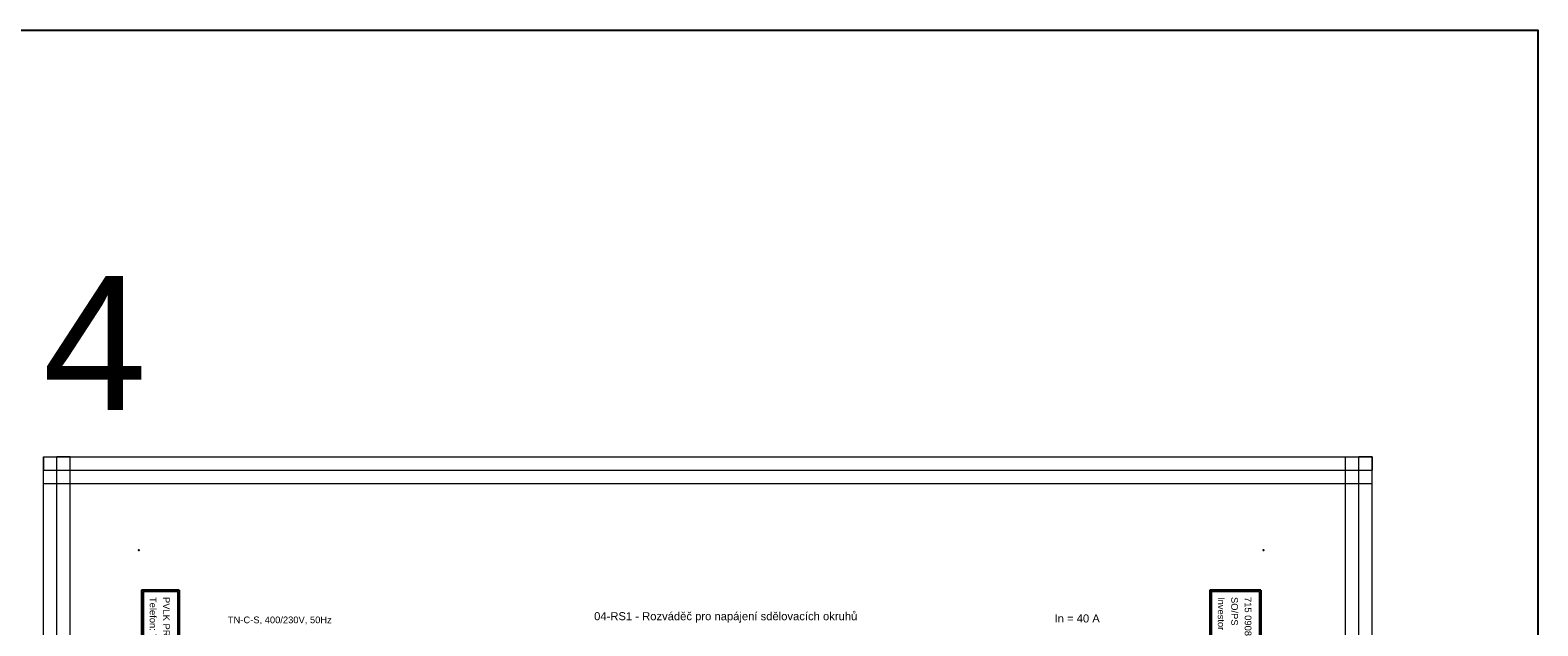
# Model space of a CAD drawing. Extents: x -1485 to 1390, y 3256 to 3973.
# Tile 15 of 15: x 827 to 1390, y 3662 to 3884. Entities that reach past the tile are written whole.
import ezdxf
from ezdxf.enums import TextEntityAlignment as Align

# ---------------------------------------------------------------- set-up
doc = ezdxf.new("R2010")
doc.units = 0
doc.header["$MEASUREMENT"] = 0
for name, color, linetype in [('1-KRESBA', 7, 'Continuous'), ('__10-Popisy', 220, 'Continuous'), ('__Bílá', 7, 'Continuous'), ('__Oranžová', 30, 'Continuous'), ('__Vínová 220', 220, 'Continuous')]:
    doc.layers.add(name, color=color, linetype=linetype)
doc.styles.add('Arial', font='arial.ttf')

# ---------------------------------------------------------------- blocks, each defined once
blk = doc.blocks.new('BLK_Razítko_malé_pro_rozváděče')
at = {"layer": '__Bílá'}
for p, q in [((15, -1), (15, -20)), ((15, -1), (294, -1)), ((15.5, -1.5), (15.5, -19.5)), ((15.5, -1.5), (184.5, -1.5)), ((184.5, -1.5), (184.5, -19.5)), ((185, -1.5), (185, -19.5)), ((185, -1.5), (293.5, -1.5)), ((293.5, -19.5), (293.5, -1.5)), ((294, -20), (294, -1)), ((15, -20), (294, -20)), ((15.5, -19.5), (184.5, -19.5)), ((185, -19.5), (293.5, -19.5)), ((15, -405), (15, -419)), ((15, -405), (294, -405)), ((294, -405), (294, -419)), ((15.5, -405.5), (15.5, -418.5)), ((15.5, -405.5), (194.5, -405.5)), ((194.5, -405.5), (194.5, -418.5)), ((195, -405.5), (195, -418.5)), ((195, -405.5), (293.5, -405.5)), ((293.5, -405.5), (293.5, -418.5)), ((15, -419), (294, -419)), ((15.5, -418.5), (194.5, -418.5)), ((195, -418.5), (293.5, -418.5))]:
    blk.add_line(p, q, dxfattribs=at)
for p in [(0, 0), (300, 0), (0, -420), (300, -420)]:
    blk.add_point(p, dxfattribs=at)
at = {"layer": '__Bílá', "style": 'Arial'}
for s, height, p in [('Dokument', 2.5, (187, -7)), ('SO/PS', 2.5, (17.5, -12)), ('-', 3, (38, -7)), ('-', 3, (38, -12)), ('Vypracoval', 2.5, (187, -12)), ('-', 3, (210.5, -7)), ('-', 3, (210.5, -12)), ('Investor', 2.5, (17.5, -17)), ('-', 3, (38, -17)), ('Datum', 2.5, (187, -17)), ('-', 3, (210.5, -17)), ('PVLK PROJECT s.r.o. , Langrova 195/33,  787 01 Šumperk', 2.5, (17.5, -411)), ('Copyright © 2012 PVLK', 2.5, (197, -411)), ('Telefon: 773 836 685, mobil: 777 848 204, e-mail: %%Upavelka@pvlk.cz', 2.5, (17.5, -416)), ('Číslo dokumentu .....', 2.5, (197, -416))]:
    blk.add_text(s, height=height, dxfattribs=at).set_placement(p)
at = {"layer": '__Vínová 220', "char_height": 2.5, "attachment_point": 7, "style": 'Arial'}
for s, insert in [('715 0908', (17.5, -7)), ('Rozšíření výrobního areálu firmy PLASTKON PRODUCT, S.R.O.', (42.5, -7.75)), ('RS1 - Rozváděč pro napájení sdělovacích okruhů', (215, -7.75)), ('SO 04 - Přístavba haly (nová nástrojárna)', (42.5, -12.75)), ('Miroslav Pavelka', (215, -12.75)), ('Plastkon product, s.r.o., Hlavní 147, Mikulovice 790 84', (42.5, -17.75)), ('06/2016', (215, -17.75))]:
    blk.add_mtext(s, dxfattribs=dict(at, insert=insert))
at = {"layer": '__Vínová 220', "style": 'Arial'}
blk.add_attdef('ČÍSLO', text='', height=4, dxfattribs=at).set_placement((290, -416), align=Align.RIGHT)

msp = doc.modelspace()

# ---------------------------------------------------------------- linework, layer by layer
at = {"layer": '1-KRESBA', "color": 3}
msp.add_lwpolyline([(-826, 3883.98), (1390.23, 3883.98), (1390.23, 3255.69), (-826, 3255.69)], close=True, dxfattribs=at)
at = {"layer": '__Vínová 220', "lineweight": 0}
for p, q in [((831.99, 3724.82), (831.99, 3719.82)), ((831.99, 3724.82), (1328.4, 3724.82)), ((831.99, 3358.74), (831.99, 3724.82)), ((831.99, 3724.82), (836.99, 3724.82)), ((836.99, 3358.74), (836.99, 3724.82)), ((841.99, 3724.82), (836.99, 3724.82)), ((841.99, 3358.74), (841.99, 3724.82)), ((1318.4, 3358.74), (1318.4, 3724.82)), ((1318.4, 3724.82), (1323.4, 3724.82)), ((1323.4, 3358.74), (1323.4, 3724.82)), ((1328.4, 3724.82), (1323.4, 3724.82)), ((1328.4, 3724.82), (1328.4, 3719.82)), ((1328.4, 3358.74), (1328.4, 3724.82)), ((831.99, 3714.82), (831.99, 3719.82)), ((831.99, 3719.82), (1328.4, 3719.82)), ((1328.4, 3714.82), (1328.4, 3719.82)), ((831.99, 3714.82), (1328.4, 3714.82))]:
    msp.add_line(p, q, dxfattribs=at)

# ---------------------------------------------------------------- block references
at = {"layer": '1-KRESBA', "rotation": 270}
msp.add_blockref('BLK_Razítko_malé_pro_rozváděče', (1287.71, 3690), dxfattribs=at).add_auto_attribs({'ČÍSLO': '26.4'})

# ---------------------------------------------------------------- texts
at = {"layer": '1-KRESBA', "color": 4, "linetype": 'Continuous', "style": 'Arial'}
msp.add_text('In = 40 A', height=3, dxfattribs=at).set_placement((1209.71, 3663))
at = {"layer": '__10-Popisy', "style": 'Arial'}
msp.add_text('4', height=50, dxfattribs=at).set_placement((831.73, 3742.31))
at = {"layer": '__Bílá', "insert": (1037.72, 3662.93), "char_height": 3, "attachment_point": 7, "style": 'Arial'}
msp.add_mtext('04-RS1 - Rozváděč pro napájení sdělovacích okruhů', dxfattribs=at)
at = {"layer": '__Oranžová', "lineweight": 0, "style": 'Arial'}
msp.add_text('TN-C-S, 400/230V, 50Hz', height=2.5, dxfattribs=at).set_placement((900.91, 3662.71))

doc.saveas('drawing.dxf')
